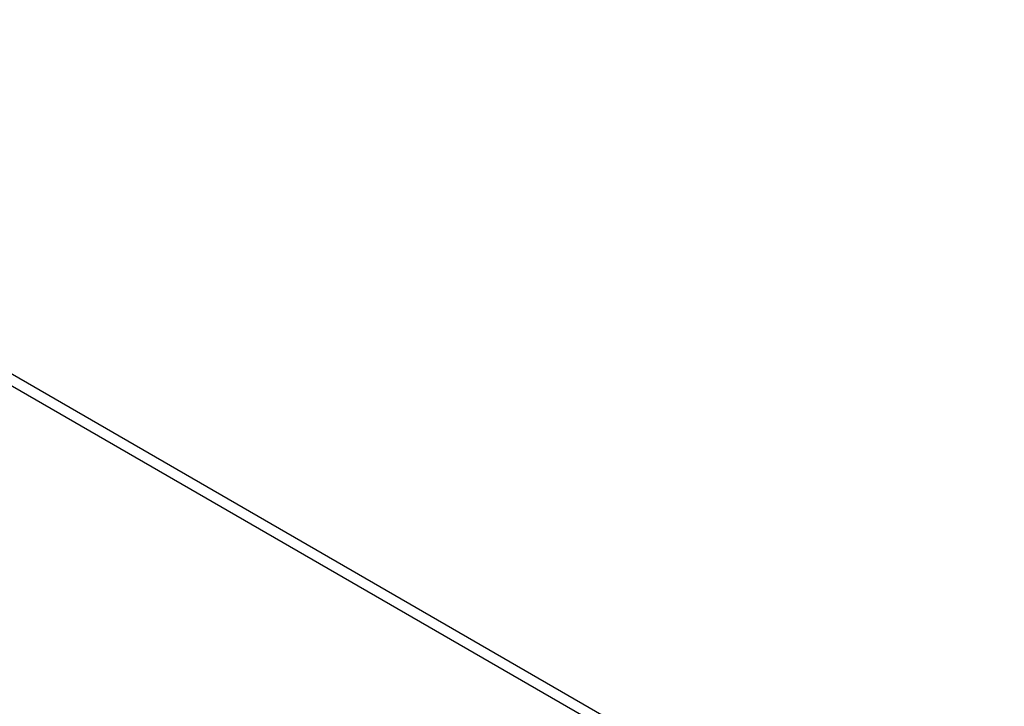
# Model space of a CAD drawing. Header units: inches. Extents: x 0.6 to 33.8, y 0 to 21.7.
# Tile 201 of 204: x 29.5204 to 29.6051, y 18.1486 to 18.2076. Entities that reach past the tile are written whole.
import ezdxf

# ---------------------------------------------------------------- set-up
doc = ezdxf.new("R2010")
doc.units = ezdxf.units.IN
doc.header["$MEASUREMENT"] = 0

msp = doc.modelspace()

# ---------------------------------------------------------------- linework, layer by layer
at = {"color": 7, "linetype": 'Continuous'}
for p, q in [((29.6050915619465, 18.12781574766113), (29.21971836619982, 18.35028695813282)), ((29.60420767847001, 18.12730549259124), (29.21883448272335, 18.34977670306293))]:
    msp.add_line(p, q, dxfattribs=at)

doc.saveas('drawing.dxf')
